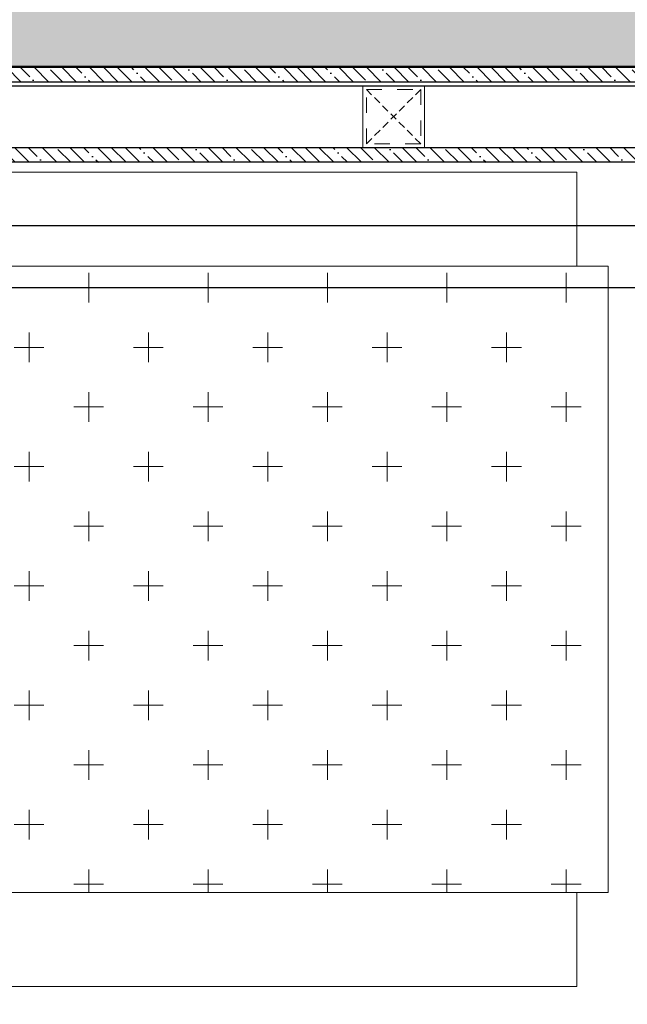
# Model space of a CAD drawing. Header units: millimetres. Extents: x -106827 to 92813, y -35754 to 7831.
# Tile 131 of 160: x 2509 to 3001, y -25005 to -24206. Entities that reach past the tile are written whole.
import ezdxf
from ezdxf.xclip import XClip

# ---------------------------------------------------------------- set-up
doc = ezdxf.new("R2010")
doc.units = ezdxf.units.MM
doc.header["$XCLIPFRAME"] = 2
doc.linetypes.add('General Arrangement Plan$1$.5', pattern=[2, 0.5, -0.5, 0.5, -0.5])
doc.linetypes.add('General Arrangement Plan$1$CORES & SETBACK$0$HIDDEN', pattern=[0.375, 0.25, -0.125])
for name, color, linetype in [('General Arrangement Plan$1$12-ply', 160, 'Continuous'), ('IFF-35 HEAVY', 100, 'Continuous'), ('M-HVAC-INSULATION', 7, 'Continuous')]:
    doc.layers.add(name, color=color, linetype=linetype)
doc.layers.add('General Arrangement Plan$1$FURN', color=252, linetype='Continuous', lineweight=5)
doc.layers.add('General Arrangement Plan$1$MS', color=7, linetype='Continuous', lineweight=0, true_color=0x3c5977)

# ---------------------------------------------------------------- blocks, each defined once
blk = doc.blocks.new('General Arrangement Plan$1$JHGFG')
h = blk.add_hatch()
h.set_pattern_fill('CROSS', color=9, scale=7.5, angle=270)
h.set_pattern_definition([(270, (0, 0), (47.62499999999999, -47.62500000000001), [23.8125, -71.4375]), (0, (-11.90625, -11.90625), (47.62500000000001, 47.62499999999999), [23.8125, -71.4375])])
h.paths.add_polyline_path([(-2281577.942393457, -209054.5259999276), (-2282102.942393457, -209054.5259999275), (-2282102.942393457, -209554.5259999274), (-2281577.942393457, -209554.5259999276)])
at = {"color": 0, "linetype": 'ByBlock', "lineweight": -2}
for points in [[(-2282152.942393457, -209054.5259999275), (-2281602.942393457, -209054.5259999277), (-2281602.942393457, -208979.5259999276), (-2282227.942393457, -208979.5259999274), (-2282227.942393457, -209629.5259999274), (-2281602.942393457, -209629.5259999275), (-2281602.942393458, -209554.5259999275), (-2282152.942393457, -209554.5259999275)], [(-2282102.942393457, -209054.5259999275), (-2282152.942393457, -209054.5259999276), (-2282152.942393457, -209554.5259999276), (-2282102.942393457, -209554.5259999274)], [(-2281577.942393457, -209054.5259999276), (-2282102.942393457, -209054.5259999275), (-2282102.942393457, -209554.5259999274), (-2281577.942393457, -209554.5259999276)]]:
    blk.add_lwpolyline(points, close=True, dxfattribs=at)
blk = doc.blocks.new('*U246')
at = {"layer": 'General Arrangement Plan$1$12-ply', "true_color": 0x939598}
h = blk.add_hatch(dxfattribs=at)
h.set_pattern_fill('ANSI35', color=252, scale=2.5, angle=180)
h.set_pattern_definition([(225, (0, 5416.51871286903), (11.22532015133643, -11.22532015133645), []), (225, (-11.225325, 5416.51871286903), (11.22532015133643, -11.22532015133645), [19.84375, -3.96875, 0, -3.96875])])
h.paths.add_polyline_path([(2694431.845235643, -800711.4875181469), (2694419.845235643, -800711.4875181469), (2694419.845235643, -802087.9404799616), (2694431.845235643, -802087.9404799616)])
at = {"layer": 'General Arrangement Plan$1$12-ply'}
blk.add_lwpolyline([(2694419.845235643, -800711.4875181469), (2694431.845235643, -800711.4875181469), (2694431.845235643, -802087.9404799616), (2694419.845235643, -802087.9404799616)], close=True, dxfattribs=at)
blk = doc.blocks.new('*U248')
at = {"layer": 'General Arrangement Plan$1$12-ply', "true_color": 0x939598}
h = blk.add_hatch(dxfattribs=at)
h.set_pattern_fill('ANSI35', color=252, scale=2.5, angle=180)
h.set_pattern_definition([(225, (0, 5290.512346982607), (11.22532015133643, -11.22532015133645), []), (225, (-11.225325, 5290.512346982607), (11.22532015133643, -11.22532015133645), [19.84375, -3.96875, 0, -3.96875])])
h.paths.add_polyline_path([(2694431.845235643, -800886.4907444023), (2694419.845235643, -800886.4907444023), (2694419.845235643, -802038.9436195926), (2694431.845235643, -802038.9436195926)])
at = {"layer": 'General Arrangement Plan$1$12-ply'}
blk.add_lwpolyline([(2694419.845235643, -800886.4907444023), (2694431.845235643, -800886.4907444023), (2694431.845235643, -802038.9436195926), (2694419.845235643, -802038.9436195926)], close=True, dxfattribs=at)
blk = doc.blocks.new('General Arrangement Plan$1$A$C25013FFA')
at = {"layer": 'General Arrangement Plan$1$MS', "linetype": 'General Arrangement Plan$1$CORES & SETBACK$0$HIDDEN', "ltscale": 25}
for p, q in [((-8.999971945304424, 59.99999355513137), (35.00002805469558, 15.99999355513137)), ((35.00002805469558, 59.99999355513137), (-8.999971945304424, 15.99999355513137))]:
    blk.add_line(p, q, dxfattribs=at)
at = {"layer": 'General Arrangement Plan$1$MS', "ltscale": 25}
blk.add_lwpolyline([(-11.99997194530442, 12.99999355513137), (38.00002805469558, 12.99999355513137), (38.00002805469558, 62.99999355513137), (-11.99997194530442, 62.99999355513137)], close=True, dxfattribs=at)
blk.add_lwpolyline([(-11.99997194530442, 12.99999355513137), (38.00002805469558, 12.99999355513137), (38.00002805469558, 62.99999355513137), (-11.99997194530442, 62.99999355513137)], close=True, dxfattribs=at)
at = {"layer": 'General Arrangement Plan$1$MS', "linetype": 'General Arrangement Plan$1$.5', "ltscale": 25}
blk.add_lwpolyline([(-8.999971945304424, 15.99999355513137), (35.00002805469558, 15.99999355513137), (35.00002805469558, 59.99999355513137), (-8.999971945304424, 59.99999355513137)], close=True, dxfattribs=at)
blk = doc.blocks.new('General Arrangement Plan')
at = {"layer": 'General Arrangement Plan$1$12-ply', "rotation": 90}
for name, p in [('*U248', (-794593.5056332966, -2689544.106950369, -0.07318099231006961)), ('*U246', (-794530.5055466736, -2689609.167485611, -0.07318099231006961))]:
    blk.add_blockref(name, p, dxfattribs=at)
at = {"layer": 'General Arrangement Plan$1$FURN', "extrusion": (-2.370130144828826e-18, 3.443589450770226e-07, 0.9999999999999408), "xscale": -1.016002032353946, "yscale": 1.016002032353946, "zscale": 1.016002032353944, "rotation": 180}
blk.add_blockref('General Arrangement Plan$1$JHGFG', (2325117.937775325, -208181.3377031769, 0.001653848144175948), dxfattribs=at)
at = {"layer": 'General Arrangement Plan$1$MS', "ltscale": 25, "xscale": -1, "rotation": 180}
blk.add_blockref('General Arrangement Plan$1$A$C25013FFA', (6842.982030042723, 4885.677743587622, -0.07318099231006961), dxfattribs=at)
blk = doc.blocks.new('A$C03659140')
at = {"color": 30, "ltscale": 10}
blk.add_lwpolyline([(6079.927659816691, 3685.233862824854), (7257.450712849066, 3685.184678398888), (7257.450712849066, 3735.184678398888), (6079.927659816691, 3735.233862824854)], close=True, dxfattribs=at)

msp = doc.modelspace()

# ---------------------------------------------------------------- linework, layer by layer
at = {"layer": 'IFF-35 HEAVY', "ltscale": 100}
msp.add_lwpolyline([(8419.554788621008, -17749.15350419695), (8419.55478862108, -23647.03132001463), (4985.844849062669, -23647.03132001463), (4985.844849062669, -22980.4539240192), (4861.84790207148, -22980.45392401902), (4861.84790207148, -24321.0334176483), (3525.127913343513, -24321.67917427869), (3525.127913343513, -22981.09968064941), (3401.130966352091, -22980.45392401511), (3401.130966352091, -24243.9728824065), (2248.678091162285, -24243.97288240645), (2248.678091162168, -22980.45392401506), (2124.675038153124, -22980.45392401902), (2124.475556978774, -28233.27667718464), (-2226.182911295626, -28232.63092061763), (-2226.182911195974, -25544.23726884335), (792.7812421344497, -25544.23726884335), (792.7812421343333, -24351.89503458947), (139.3768634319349, -24351.89504722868), (139.3768634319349, -23339.954594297), (792.7812421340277, -23339.954594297), (792.7812421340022, -23217.31201789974), (-3936.012272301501, -23215.95459387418), (-3936.112040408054, -22665.82643625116)], dxfattribs=at)

# ---------------------------------------------------------------- next in the draw order: block references
at = {"color": 7}
ref = msp.add_blockref('General Arrangement Plan', (-4044.307019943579, -29132.35692431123), dxfattribs=at)
XClip(ref).set_block_clipping_path([(48.71900102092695, -107.51862076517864), (15251.604391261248, 15253.57150020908)])

# ---------------------------------------------------------------- next in the draw order: hatches: boundary and pattern name
at = {"layer": 'M-HVAC-INSULATION'}
h = msp.add_hatch(dxfattribs=at)
h.set_pattern_fill('DOTS', scale=50)
h.set_pattern_definition([(0, (16461.85075313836, -19598.30477275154), (39.6875, 79.375), [0, -79.375])])
h.paths.add_polyline_path([(1817.106530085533, -26007.03677359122), (1817.10653008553, -27732.08430885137), (-1881.617341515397, -27732.08434781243), (-1881.617341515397, -26007.03681255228)], flags=16)
h.paths.add_polyline_path([(1893.682142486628, -25589.52464640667), (1893.682142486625, -25739.52464640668), (1743.682142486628, -25739.52464640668), (1743.682142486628, -25589.52464640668)])
h.paths.add_polyline_path([(1785.37246521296, -24761.63738567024), (1635.37246521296, -24761.63738567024), (1635.372465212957, -24611.63738567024), (1785.372465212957, -24611.63738567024)])
h.paths.add_polyline_path([(1838.698884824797, -24017.63738567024), (1688.698884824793, -24017.63738567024), (1688.698884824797, -23867.63738567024), (1838.698884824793, -23867.63738567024)])
h.paths.add_polyline_path([(-2226.182911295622, -28232.63092061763), (-2226.182911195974, -25544.23726884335), (792.7812421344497, -25544.23726884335), (792.7812421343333, -24351.89503458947), (139.3768634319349, -24351.89504722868), (139.3768634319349, -23339.954594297), (792.7812421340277, -23339.95459429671), (792.7927069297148, -23216.60232791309), (668.7818291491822, -23216.59837309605), (668.7812421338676, -23215.95459387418), (-3936.012272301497, -23215.95459387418), (-3936.012272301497, -22665.82643625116), (6000.834313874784, -22665.82643625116), (6000.834313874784, -17749.15350419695), (8419.554788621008, -17749.15350419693), (8419.554788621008, -23647.03132001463), (4985.844849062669, -23647.03132001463), (4985.844849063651, -22980.4539240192), (4861.847902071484, -22980.4539240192), (4861.847902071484, -24321.0334176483), (3525.127913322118, -24321.67917427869), (3525.127913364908, -22981.09968064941), (3401.130966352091, -22980.45392401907), (3401.130966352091, -24243.9728824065), (2248.678091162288, -24243.97288240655), (2248.678091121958, -22980.45392401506), (2124.675038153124, -22980.45392401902), (2123.895375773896, -28233.27659106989)])

# ---------------------------------------------------------------- next in the draw order: linework, layer by layer
at = {"color": 7}
msp.add_lwpolyline([(2161.675099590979, -28007.76408434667), (10597.27859117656, -28007.76408434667), (10597.27859117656, -24260.00857694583), (2161.675099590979, -24260.00857694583)], close=True, dxfattribs=at)

# ---------------------------------------------------------------- next in the draw order: block references
msp.add_blockref('A$C03659140', (-3843.624135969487, -28108.4614288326), dxfattribs=at)

doc.saveas('drawing.dxf')
